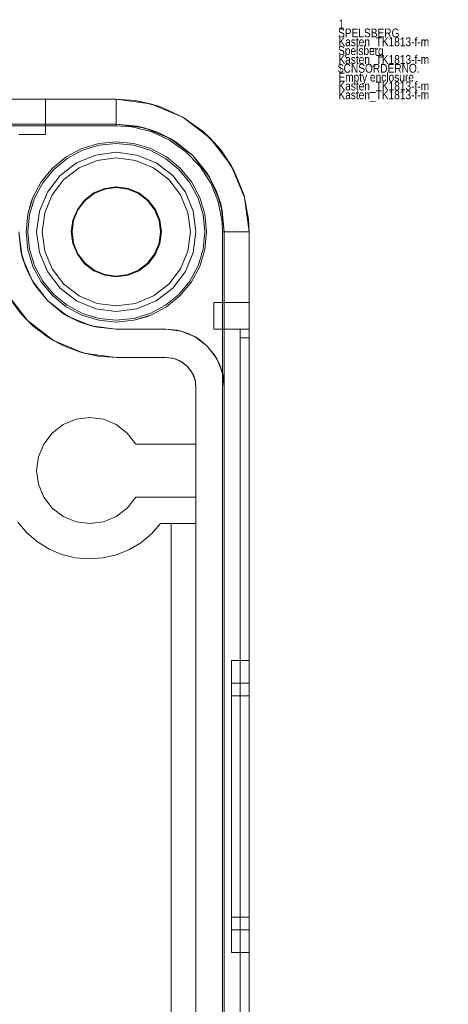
# Model space of a CAD drawing. Extents: x -620 to 300, y 62 to 1112.
# Tile 136 of 226: x 40.958 to 41.442, y 367.082 to 368.195. Entities that reach past the tile are written whole.
import ezdxf

# ---------------------------------------------------------------- set-up
doc = ezdxf.new("R2010")
doc.units = 0
doc.layers.get('0').update_dxf_attribs({"lineweight": 13})
doc.layers.add('AM_6', color=2, linetype='Continuous', lineweight=35, true_color=0xffff00)
doc.styles.get("Standard").update_dxf_attribs({"font": 'ARIALN.TTF'})

# ---------------------------------------------------------------- blocks, each defined once
blk = doc.blocks.new('Blockreferenz-A06CPVZ2L0')
at = {"color": 9, "linetype": 'ByBlock', "lineweight": -2, "ltscale": 0.13, "true_color": 0xc1c9c4}
for p, q in [((41.0674, 368.1053), (38.7674, 368.1053)), ((41.0674, 368.1053), (38.7674, 368.1053)), ((40.9652, 368.1053), (40.9574, 368.1053)), ((40.9574, 368.1053), (40.9652, 368.1053)), ((40.9724, 368.1053), (40.9652, 368.1053)), ((40.9652, 368.1053), (40.9724, 368.1053)), ((40.9786, 368.1053), (40.9724, 368.1053)), ((40.9724, 368.1053), (40.9786, 368.1053)), ((40.9834, 368.1053), (40.9786, 368.1053)), ((40.9786, 368.1053), (40.9834, 368.1053)), ((40.9864, 368.1053), (40.9834, 368.1053)), ((40.9834, 368.1053), (40.9864, 368.1053)), ((40.9874, 368.1053), (40.9864, 368.1053)), ((40.9864, 368.1053), (40.9874, 368.1053)), ((40.9874, 368.0653), (40.9874, 368.1053)), ((40.9874, 368.1053), (40.9874, 368.1053)), ((40.9874, 368.0653), (40.9874, 368.1053)), ((41.1062, 368.1002), (41.0674, 368.1053)), ((41.0888, 368.1038), (41.0674, 368.1053)), ((41.0674, 368.1053), (41.0674, 368.1053)), ((41.0674, 368.1053), (41.0674, 368.1048)), ((41.0888, 368.1038), (41.0674, 368.1053)), ((41.0674, 368.1048), (41.0674, 368.1033)), ((41.0674, 368.1033), (41.0674, 368.1008)), ((41.0674, 368.1008), (41.0674, 368.0975)), ((41.0674, 368.0975), (41.0674, 368.0934)), ((41.1062, 368.1002), (41.0888, 368.1038)), ((41.1165, 368.097), (41.0888, 368.1038)), ((41.1424, 368.0852), (41.1062, 368.1002)), ((41.1165, 368.097), (41.1062, 368.1002)), ((41.1424, 368.0852), (41.1165, 368.097)), ((41.1424, 368.0852), (41.1165, 368.097)), ((41.0674, 368.0934), (41.0674, 368.0887)), ((41.0674, 368.0887), (41.0674, 368.0835)), ((41.0674, 368.0835), (41.0674, 368.0781)), ((41.1735, 368.0614), (41.1424, 368.0852)), ((41.1657, 368.0687), (41.1424, 368.0852)), ((41.1657, 368.0687), (41.1424, 368.0852)), ((38.7674, 368.0773), (41.0674, 368.0773)), ((40.2174, 368.0753), (41.0674, 368.0753)), ((41.0674, 368.0773), (40.8914, 368.0773)), ((41.0674, 368.0781), (41.0674, 368.0753)), ((41.0674, 368.0773), (41.099, 368.0731)), ((41.0912, 368.075), (41.0674, 368.0773)), ((41.0674, 368.0773), (41.0674, 368.0773)), ((41.0674, 368.0753), (41.0845, 368.0741)), ((41.0845, 368.0741), (41.1067, 368.0687)), ((41.0912, 368.075), (41.1141, 368.068)), ((41.099, 368.0731), (41.0912, 368.075)), ((41.099, 368.0731), (41.1284, 368.061)), ((41.1141, 368.068), (41.099, 368.0731)), ((40.9574, 368.0653), (40.9652, 368.0653)), ((40.9574, 368.0653), (40.9652, 368.0653)), ((40.9652, 368.0653), (40.9724, 368.0653)), ((40.9652, 368.0653), (40.9724, 368.0653)), ((40.9724, 368.0653), (40.9786, 368.0653)), ((40.9724, 368.0653), (40.9786, 368.0653)), ((40.9786, 368.0653), (40.9834, 368.0653)), ((40.9786, 368.0653), (40.9834, 368.0653)), ((40.9834, 368.0653), (40.9864, 368.0653)), ((40.9834, 368.0653), (40.9864, 368.0653)), ((40.9864, 368.0653), (40.9874, 368.0653)), ((40.9864, 368.0653), (40.9874, 368.0653)), ((40.9874, 368.0653), (40.9874, 368.0653)), ((41.1067, 368.0687), (41.1274, 368.0592)), ((41.1284, 368.061), (41.1141, 368.068)), ((41.1141, 368.068), (41.1352, 368.0567)), ((41.1735, 368.0614), (41.1657, 368.0687)), ((41.1853, 368.048), (41.1657, 368.0687)), ((41.1973, 368.0303), (41.1735, 368.0614)), ((41.1853, 368.048), (41.1735, 368.0614)), ((41.0475, 368.0553), (41.0284, 368.0495)), ((41.0284, 368.0495), (41.0475, 368.0553)), ((41.0479, 368.0534), (41.0292, 368.0477)), ((41.0674, 368.0573), (41.0475, 368.0553)), ((41.0475, 368.0553), (41.0674, 368.0573)), ((41.0674, 368.0553), (41.0479, 368.0534)), ((41.0873, 368.0553), (41.0674, 368.0573)), ((41.0674, 368.0573), (41.0873, 368.0553)), ((41.0869, 368.0534), (41.0674, 368.0553)), ((41.1057, 368.0477), (41.0869, 368.0534)), ((41.1065, 368.0495), (41.0873, 368.0553)), ((41.0873, 368.0553), (41.1065, 368.0495)), ((41.1274, 368.0592), (41.146, 368.046)), ((41.1284, 368.061), (41.1537, 368.0416)), ((41.1352, 368.0567), (41.1284, 368.061)), ((41.1537, 368.0416), (41.1352, 368.0567)), ((41.0108, 368.0401), (40.9953, 368.0274)), ((40.9953, 368.0274), (41.0108, 368.0401)), ((41.0284, 368.0495), (41.0108, 368.0401)), ((41.0108, 368.0401), (41.0284, 368.0495)), ((41.0292, 368.0477), (41.0119, 368.0384)), ((41.0441, 368.0422), (41.0224, 368.0332)), ((41.0441, 368.0422), (41.0224, 368.0332)), ((41.0674, 368.0453), (41.0441, 368.0422)), ((41.0674, 368.0453), (41.0441, 368.0422)), ((41.0674, 368.0391), (41.0457, 368.0362)), ((41.0457, 368.0362), (41.0674, 368.0391)), ((41.0907, 368.0422), (41.0674, 368.0453)), ((41.0907, 368.0422), (41.0674, 368.0453)), ((41.0891, 368.0362), (41.0674, 368.0391)), ((41.0674, 368.0391), (41.0891, 368.0362)), ((41.1124, 368.0332), (41.0907, 368.0422)), ((41.1124, 368.0332), (41.0907, 368.0422)), ((41.123, 368.0384), (41.1057, 368.0477)), ((41.1241, 368.0401), (41.1065, 368.0495)), ((41.1065, 368.0495), (41.1241, 368.0401)), ((41.1395, 368.0274), (41.1241, 368.0401)), ((41.1241, 368.0401), (41.1395, 368.0274)), ((41.146, 368.046), (41.1617, 368.0295)), ((41.1537, 368.0416), (41.1731, 368.0163)), ((41.1689, 368.0231), (41.1537, 368.0416)), ((41.1973, 368.0303), (41.1853, 368.048)), ((41.2007, 368.024), (41.1853, 368.048)), ((41.0119, 368.0384), (40.9967, 368.026)), ((41.0224, 368.0332), (41.0038, 368.0189)), ((41.0224, 368.0332), (41.0038, 368.0189)), ((41.0255, 368.0278), (41.0082, 368.0145)), ((41.0082, 368.0145), (41.0255, 368.0278)), ((41.0457, 368.0362), (41.0255, 368.0278)), ((41.0255, 368.0278), (41.0457, 368.0362)), ((41.1093, 368.0278), (41.0891, 368.0362)), ((41.0891, 368.0362), (41.1093, 368.0278)), ((41.1266, 368.0145), (41.1093, 368.0278)), ((41.1093, 368.0278), (41.1266, 368.0145)), ((41.1311, 368.0189), (41.1124, 368.0332)), ((41.1311, 368.0189), (41.1124, 368.0332)), ((41.1381, 368.026), (41.123, 368.0384)), ((41.1617, 368.0295), (41.1741, 368.0103)), ((41.2123, 367.9941), (41.1973, 368.0303)), ((41.2007, 368.024), (41.1973, 368.0303)), ((40.9953, 368.0274), (40.9826, 368.012)), ((40.9826, 368.012), (40.9953, 368.0274)), ((40.9967, 368.026), (40.9843, 368.0109)), ((41.0038, 368.0189), (40.9895, 368.0003)), ((41.0038, 368.0189), (40.9895, 368.0003)), ((41.1454, 368.0003), (41.1311, 368.0189)), ((41.1454, 368.0003), (41.1311, 368.0189)), ((41.1506, 368.0109), (41.1381, 368.026)), ((41.1522, 368.012), (41.1395, 368.0274)), ((41.1395, 368.0274), (41.1522, 368.012)), ((41.1689, 368.0231), (41.1801, 368.002)), ((41.1731, 368.0163), (41.1689, 368.0231)), ((41.2113, 367.9976), (41.2007, 368.024)), ((40.9826, 368.012), (40.9732, 367.9943)), ((40.9732, 367.9943), (40.9826, 368.012)), ((40.9843, 368.0109), (40.975, 367.9936)), ((41.0082, 368.0145), (40.9949, 367.9972)), ((40.9949, 367.9972), (41.0082, 368.0145)), ((41.0674, 368.0062), (41.0543, 368.0044)), ((41.0545, 368.0036), (41.0674, 368.0053)), ((41.0806, 368.0044), (41.0674, 368.0062)), ((41.0674, 368.0053), (41.0804, 368.0036)), ((41.14, 367.9972), (41.1266, 368.0145)), ((41.1266, 368.0145), (41.14, 367.9972)), ((41.1598, 367.9936), (41.1506, 368.0109)), ((41.1617, 367.9943), (41.1522, 368.012)), ((41.1522, 368.012), (41.1617, 367.9943)), ((41.1731, 368.0163), (41.1853, 367.9869)), ((41.1801, 368.002), (41.1731, 368.0163)), ((41.1741, 368.0103), (41.1826, 367.9891)), ((40.9732, 367.9943), (40.9674, 367.9752)), ((40.9732, 367.9943), (40.9713, 367.9894)), ((40.9713, 367.9894), (40.9732, 367.9943)), ((40.9895, 368.0003), (40.9805, 367.9786)), ((40.9895, 368.0003), (40.9805, 367.9786)), ((40.9949, 367.9972), (40.9865, 367.977)), ((40.9865, 367.977), (40.9949, 367.9972)), ((41.042, 367.9994), (41.0314, 367.9913)), ((41.0321, 367.9907), (41.0424, 367.9986)), ((41.0543, 368.0044), (41.042, 367.9994)), ((41.0424, 367.9986), (41.0545, 368.0036)), ((41.0804, 368.0036), (41.0924, 367.9986)), ((41.0929, 367.9994), (41.0806, 368.0044)), ((41.0924, 367.9986), (41.1028, 367.9907)), ((41.1034, 367.9913), (41.0929, 367.9994)), ((41.1483, 367.977), (41.14, 367.9972)), ((41.14, 367.9972), (41.1483, 367.977)), ((41.1544, 367.9786), (41.1454, 368.0003)), ((41.1544, 367.9786), (41.1454, 368.0003)), ((41.1675, 367.9752), (41.1617, 367.9943)), ((41.1617, 367.9943), (41.1675, 367.9752)), ((41.1801, 368.002), (41.1871, 367.9791)), ((41.1853, 367.9869), (41.1801, 368.002)), ((41.2123, 367.9941), (41.2113, 367.9976)), ((41.2167, 367.9696), (41.2113, 367.9976)), ((40.9713, 367.9894), (40.9674, 367.9752)), ((40.9674, 367.9752), (40.9713, 367.9894)), ((40.975, 367.9936), (40.9693, 367.9748)), ((41.0314, 367.9913), (41.0234, 367.9807)), ((41.0241, 367.9803), (41.0321, 367.9907)), ((41.1028, 367.9907), (41.1107, 367.9803)), ((41.1115, 367.9807), (41.1034, 367.9913)), ((41.1655, 367.9748), (41.1598, 367.9936)), ((41.1826, 367.9891), (41.1869, 367.9667)), ((41.1853, 367.9869), (41.1894, 367.9553)), ((41.1871, 367.9791), (41.1853, 367.9869)), ((41.2174, 367.9553), (41.2123, 367.9941)), ((41.2167, 367.9696), (41.2123, 367.9941)), ((40.9674, 367.9752), (40.9654, 367.9553)), ((40.9654, 367.9553), (40.9674, 367.9752)), ((40.9693, 367.9748), (40.9674, 367.9553)), ((40.9805, 367.9786), (40.9774, 367.9553)), ((40.9805, 367.9786), (40.9774, 367.9553)), ((40.9865, 367.977), (40.9837, 367.9553)), ((40.9837, 367.9553), (40.9865, 367.977)), ((41.0234, 367.9807), (41.0183, 367.9685)), ((41.0191, 367.9682), (41.0241, 367.9803)), ((41.1107, 367.9803), (41.1157, 367.9682)), ((41.1166, 367.9685), (41.1115, 367.9807)), ((41.1512, 367.9553), (41.1483, 367.977)), ((41.1483, 367.977), (41.1512, 367.9553)), ((41.1574, 367.9553), (41.1544, 367.9786)), ((41.1574, 367.9553), (41.1544, 367.9786)), ((41.1674, 367.9553), (41.1655, 367.9748)), ((41.1694, 367.9553), (41.1675, 367.9752)), ((41.1675, 367.9752), (41.1694, 367.9553)), ((41.1894, 367.9553), (41.1871, 367.9791)), ((41.0183, 367.9685), (41.0165, 367.9553)), ((41.0174, 367.9553), (41.0191, 367.9682)), ((41.1157, 367.9682), (41.1174, 367.9553)), ((41.1183, 367.9553), (41.1166, 367.9685)), ((41.1869, 367.9667), (41.1874, 367.9553)), ((41.2174, 367.9553), (41.2167, 367.9696)), ((41.2174, 367.9553), (41.2167, 367.9696)), ((40.9612, 367.9268), (40.9574, 367.9553)), ((40.9574, 367.9553), (40.9595, 367.9338)), ((40.9654, 367.9553), (40.9674, 367.9354)), ((40.9674, 367.9354), (40.9654, 367.9553)), ((40.9674, 367.9553), (40.9693, 367.9358)), ((40.9774, 367.9553), (40.9805, 367.932)), ((40.9774, 367.9553), (40.9805, 367.932)), ((40.9837, 367.9553), (40.9865, 367.9336)), ((40.9865, 367.9336), (40.9837, 367.9553)), ((41.0165, 367.9553), (41.0183, 367.9421)), ((41.0191, 367.9424), (41.0174, 367.9553)), ((41.1174, 367.9553), (41.1157, 367.9424)), ((41.1166, 367.9421), (41.1183, 367.9553)), ((41.1483, 367.9336), (41.1512, 367.9553)), ((41.1512, 367.9553), (41.1483, 367.9336)), ((41.1544, 367.932), (41.1574, 367.9553)), ((41.1544, 367.932), (41.1574, 367.9553)), ((41.1655, 367.9358), (41.1674, 367.9553)), ((41.1675, 367.9354), (41.1694, 367.9553)), ((41.1694, 367.9553), (41.1675, 367.9354)), ((41.1874, 367.9553), (41.1874, 366.6053)), ((41.1874, 367.9553), (41.1902, 367.9553)), ((41.1894, 367.9553), (41.1894, 364.6553)), ((41.1894, 367.7793), (41.1894, 367.9553)), ((41.1894, 367.9553), (41.1894, 367.9553)), ((41.1902, 367.9553), (41.1956, 367.9553)), ((41.1956, 367.9553), (41.2008, 367.9553)), ((41.2008, 367.9553), (41.2055, 367.9553)), ((41.2055, 367.9553), (41.2096, 367.9553)), ((41.2096, 367.9553), (41.2129, 367.9553)), ((41.2129, 367.9553), (41.2154, 367.9553)), ((41.2154, 367.9553), (41.2169, 367.9553)), ((41.2169, 367.9553), (41.2174, 367.9553)), ((41.2174, 364.6553), (41.2174, 367.9553)), ((41.2174, 364.6553), (41.2174, 367.9553)), ((41.2174, 367.9553), (41.2174, 367.9553)), ((41.0183, 367.9421), (41.0234, 367.9299)), ((41.0241, 367.9303), (41.0191, 367.9424)), ((41.1157, 367.9424), (41.1107, 367.9303)), ((41.1115, 367.9299), (41.1166, 367.9421)), ((40.9608, 367.9297), (40.9595, 367.9338)), ((40.9595, 367.9338), (40.9612, 367.9268)), ((40.963, 367.9224), (40.9608, 367.9297)), ((40.9674, 367.9354), (40.9732, 367.9163)), ((40.9732, 367.9163), (40.9674, 367.9354)), ((40.9693, 367.9358), (40.975, 367.917)), ((40.9805, 367.932), (40.9895, 367.9103)), ((40.9805, 367.932), (40.9895, 367.9103)), ((40.9865, 367.9336), (40.9949, 367.9134)), ((40.9949, 367.9134), (40.9865, 367.9336)), ((41.0234, 367.9299), (41.0314, 367.9193)), ((41.0321, 367.9199), (41.0241, 367.9303)), ((41.1107, 367.9303), (41.1028, 367.9199)), ((41.1034, 367.9193), (41.1115, 367.9299)), ((41.14, 367.9134), (41.1483, 367.9336)), ((41.1483, 367.9336), (41.14, 367.9134)), ((41.1454, 367.9103), (41.1544, 367.932)), ((41.1454, 367.9103), (41.1544, 367.932)), ((41.1598, 367.917), (41.1655, 367.9358)), ((41.1617, 367.9163), (41.1675, 367.9354)), ((41.1675, 367.9354), (41.1617, 367.9163)), ((40.9722, 367.9003), (40.9612, 367.9268)), ((40.9612, 367.9268), (40.9658, 367.9132)), ((40.9658, 367.9132), (40.963, 367.9224)), ((40.9732, 367.9163), (40.9826, 367.8986)), ((40.9826, 367.8986), (40.9732, 367.9163)), ((40.975, 367.917), (40.9843, 367.8997)), ((41.0314, 367.9193), (41.042, 367.9112)), ((41.0424, 367.912), (41.0321, 367.9199)), ((41.1028, 367.9199), (41.0924, 367.912)), ((41.0929, 367.9112), (41.1034, 367.9193)), ((41.1506, 367.8997), (41.1598, 367.917)), ((41.1522, 367.8986), (41.1617, 367.9163)), ((41.1617, 367.9163), (41.1522, 367.8986)), ((40.9703, 367.9047), (40.9658, 367.9132)), ((40.9658, 367.9132), (40.9722, 367.9003)), ((40.9895, 367.9103), (41.0038, 367.8917)), ((40.9895, 367.9103), (41.0038, 367.8917)), ((40.9949, 367.9134), (41.0082, 367.8961)), ((41.0082, 367.8961), (40.9949, 367.9134)), ((41.042, 367.9112), (41.0543, 367.9062)), ((41.0545, 367.907), (41.0424, 367.912)), ((41.0543, 367.9062), (41.0674, 367.9044)), ((41.0674, 367.9053), (41.0545, 367.907)), ((41.0804, 367.907), (41.0674, 367.9053)), ((41.0674, 367.9044), (41.0806, 367.9062)), ((41.0924, 367.912), (41.0804, 367.907)), ((41.0806, 367.9062), (41.0929, 367.9112)), ((41.1266, 367.8961), (41.14, 367.9134)), ((41.14, 367.9134), (41.1266, 367.8961)), ((41.1311, 367.8917), (41.1454, 367.9103)), ((41.1311, 367.8917), (41.1454, 367.9103)), ((40.9739, 367.898), (40.9703, 367.9047)), ((40.9896, 367.8775), (40.9722, 367.9003)), ((40.9722, 367.9003), (40.976, 367.8942)), ((40.976, 367.8942), (40.9739, 367.898)), ((40.976, 367.8942), (40.9896, 367.8775)), ((40.9826, 367.8986), (40.9953, 367.8832)), ((40.9953, 367.8832), (40.9826, 367.8986)), ((40.9843, 367.8997), (40.9967, 367.8846)), ((41.0082, 367.8961), (41.0255, 367.8828)), ((41.0255, 367.8828), (41.0082, 367.8961)), ((41.1093, 367.8828), (41.1266, 367.8961)), ((41.1266, 367.8961), (41.1093, 367.8828)), ((41.1381, 367.8846), (41.1506, 367.8997)), ((41.1395, 367.8832), (41.1522, 367.8986)), ((41.1522, 367.8986), (41.1395, 367.8832)), ((40.967, 367.8549), (40.9444, 367.8843)), ((40.9953, 367.8832), (41.0108, 367.8705)), ((41.0108, 367.8705), (40.9953, 367.8832)), ((40.9967, 367.8846), (41.0119, 367.8722)), ((41.0038, 367.8917), (41.0224, 367.8774)), ((41.0038, 367.8917), (41.0224, 367.8774)), ((41.1124, 367.8774), (41.1311, 367.8917)), ((41.1124, 367.8774), (41.1311, 367.8917)), ((41.123, 367.8722), (41.1381, 367.8846)), ((41.1241, 367.8705), (41.1395, 367.8832)), ((41.1395, 367.8832), (41.1241, 367.8705)), ((40.947, 367.88), (40.9591, 367.8635)), ((41.0124, 367.86), (40.9896, 367.8775)), ((40.9896, 367.8775), (41.0063, 367.8638)), ((41.0119, 367.8722), (41.0292, 367.8629)), ((41.0224, 367.8774), (41.0441, 367.8684)), ((41.0224, 367.8774), (41.0441, 367.8684)), ((41.0255, 367.8828), (41.0457, 367.8744)), ((41.0457, 367.8744), (41.0255, 367.8828)), ((41.0457, 367.8744), (41.0674, 367.8715)), ((41.0674, 367.8715), (41.0457, 367.8744)), ((41.0674, 367.8715), (41.0891, 367.8744)), ((41.0891, 367.8744), (41.0674, 367.8715)), ((41.0891, 367.8744), (41.1093, 367.8828)), ((41.1093, 367.8828), (41.0891, 367.8744)), ((41.0907, 367.8684), (41.1124, 367.8774)), ((41.0907, 367.8684), (41.1124, 367.8774)), ((41.1057, 367.8629), (41.123, 367.8722)), ((41.1774, 367.8753), (41.1774, 367.8743)), ((41.2174, 367.8753), (41.1774, 367.8753)), ((41.1774, 367.8753), (41.1774, 367.8743)), ((41.1774, 367.8753), (41.1774, 367.8753)), ((41.2174, 367.8753), (41.1774, 367.8753)), ((41.1774, 367.8743), (41.1774, 367.8713)), ((41.1774, 367.8743), (41.1774, 367.8713)), ((41.2174, 367.8743), (41.2174, 367.8753)), ((41.2174, 367.8753), (41.2174, 367.8753)), ((41.2174, 367.8753), (41.2174, 367.8743)), ((41.2174, 367.8713), (41.2174, 367.8743)), ((41.2174, 367.8743), (41.2174, 367.8713)), ((40.9591, 367.8635), (40.967, 367.8549)), ((40.9735, 367.8488), (40.9591, 367.8635)), ((41.0063, 367.8638), (41.0124, 367.86)), ((41.0101, 367.8618), (41.0063, 367.8638)), ((41.0169, 367.8582), (41.0101, 367.8618)), ((41.0108, 367.8705), (41.0284, 367.8611)), ((41.0284, 367.8611), (41.0108, 367.8705)), ((41.0284, 367.8611), (41.0475, 367.8553)), ((41.0475, 367.8553), (41.0284, 367.8611)), ((41.0292, 367.8629), (41.0479, 367.8572)), ((41.0441, 367.8684), (41.0674, 367.8653)), ((41.0441, 367.8684), (41.0674, 367.8653)), ((41.0674, 367.8653), (41.0907, 367.8684)), ((41.0674, 367.8653), (41.0907, 367.8684)), ((41.0869, 367.8572), (41.1057, 367.8629)), ((41.0873, 367.8553), (41.1065, 367.8611)), ((41.1015, 367.8592), (41.1065, 367.8611)), ((41.1065, 367.8611), (41.1015, 367.8592)), ((41.1065, 367.8611), (41.1241, 367.8705)), ((41.1241, 367.8705), (41.1065, 367.8611)), ((41.1774, 367.8713), (41.1774, 367.8665)), ((41.1774, 367.8713), (41.1774, 367.8665)), ((41.1774, 367.8665), (41.1774, 367.8603)), ((41.1774, 367.8665), (41.1774, 367.8603)), ((41.2174, 367.8665), (41.2174, 367.8713)), ((41.2174, 367.8713), (41.2174, 367.8665)), ((41.2174, 367.8603), (41.2174, 367.8665)), ((41.2174, 367.8665), (41.2174, 367.8603)), ((40.9964, 367.8323), (40.967, 367.8549)), ((40.967, 367.8549), (40.9735, 367.8488)), ((41.039, 367.849), (41.0124, 367.86)), ((41.0124, 367.86), (41.0253, 367.8537)), ((41.0253, 367.8537), (41.0169, 367.8582)), ((41.0345, 367.8509), (41.0253, 367.8537)), ((41.0253, 367.8537), (41.039, 367.849)), ((41.0418, 367.8487), (41.0345, 367.8509)), ((41.0475, 367.8553), (41.0674, 367.8533)), ((41.0674, 367.8533), (41.0475, 367.8553)), ((41.0479, 367.8572), (41.0674, 367.8553)), ((41.0674, 367.8553), (41.0869, 367.8572)), ((41.0674, 367.8533), (41.0873, 367.8553)), ((41.0873, 367.8553), (41.0674, 367.8533)), ((41.0873, 367.8553), (41.1015, 367.8592)), ((41.1015, 367.8592), (41.0873, 367.8553)), ((41.1774, 367.8603), (41.1774, 367.8531)), ((41.1774, 367.8603), (41.1774, 367.8531)), ((41.1774, 367.8531), (41.1774, 367.8453)), ((41.1774, 367.8531), (41.1774, 367.8453)), ((41.2174, 367.8531), (41.2174, 367.8603)), ((41.2174, 367.8603), (41.2174, 367.8531)), ((41.2174, 367.8453), (41.2174, 367.8531)), ((41.2174, 367.8531), (41.2174, 367.8453)), ((40.9735, 367.8488), (40.9898, 367.8364)), ((41.0674, 367.8453), (41.039, 367.849)), ((41.039, 367.849), (41.046, 367.8474)), ((41.046, 367.8474), (41.0418, 367.8487)), ((41.046, 367.8474), (41.0674, 367.8453)), ((41.1234, 367.8453), (41.0674, 367.8453)), ((41.0674, 367.8453), (41.0873, 367.8453)), ((41.0674, 367.8453), (41.0674, 367.8453)), ((41.0873, 367.8453), (41.1065, 367.8453)), ((41.1065, 367.8453), (41.1234, 367.8453)), ((41.1405, 367.8431), (41.1234, 367.8453)), ((41.1363, 367.844), (41.1234, 367.8453)), ((41.1234, 367.8453), (41.1363, 367.844)), ((41.1234, 367.8453), (41.1234, 367.8453)), ((41.1405, 367.8431), (41.1363, 367.844)), ((41.1363, 367.844), (41.1487, 367.8403)), ((41.1564, 367.8365), (41.1405, 367.8431)), ((41.1487, 367.8403), (41.1405, 367.8431)), ((41.1564, 367.8365), (41.1487, 367.8403)), ((41.1487, 367.8403), (41.1601, 367.8342)), ((41.1774, 367.8453), (41.2074, 367.8453)), ((41.1774, 367.8453), (41.1774, 367.8453)), ((41.1774, 367.8453), (41.2074, 367.8453)), ((41.2074, 367.8453), (41.2074, 367.8451)), ((41.2124, 367.8453), (41.2074, 367.8453)), ((41.2074, 367.8453), (41.2174, 367.8453)), ((41.2074, 367.8453), (41.2074, 366.3053)), ((41.2074, 367.8453), (41.2074, 367.8453)), ((41.2074, 367.8453), (41.2074, 366.3053)), ((41.2124, 367.8453), (41.2074, 367.8453)), ((41.2074, 367.8453), (41.2074, 367.8453)), ((41.2074, 367.8453), (41.2074, 367.8453)), ((41.2074, 367.8453), (41.2074, 367.8453)), ((41.2074, 367.8453), (41.2074, 367.8453)), ((41.2074, 367.8453), (41.2074, 367.8453)), ((41.2074, 367.8451), (41.2074, 367.8453)), ((41.2074, 367.8453), (41.2174, 367.8453)), ((41.2074, 367.8451), (41.2074, 367.8445)), ((41.2074, 367.8445), (41.2074, 367.8451)), ((41.2074, 367.8445), (41.2074, 367.8436)), ((41.2074, 367.8436), (41.2074, 367.8445)), ((41.2074, 367.8436), (41.2074, 367.8424)), ((41.2074, 367.8424), (41.2074, 367.8436)), ((41.2074, 367.8424), (41.2074, 367.8409)), ((41.2074, 367.8409), (41.2074, 367.8424)), ((41.2074, 367.8409), (41.2074, 367.8391)), ((41.2074, 367.8391), (41.2074, 367.8409)), ((41.2074, 367.8391), (41.2074, 367.8373)), ((41.2074, 367.8373), (41.2074, 367.8391)), ((41.2174, 367.8453), (41.2124, 367.8453)), ((41.2174, 367.8453), (41.2124, 367.8453)), ((41.2174, 367.845), (41.2174, 367.8453)), ((41.2174, 366.3053), (41.2174, 367.8453)), ((41.2174, 367.8453), (41.2174, 367.8453)), ((41.2174, 367.8453), (41.2174, 367.845)), ((41.2174, 367.8453), (41.2174, 366.3053)), ((41.2174, 367.844), (41.2174, 367.845)), ((41.2174, 367.845), (41.2174, 367.844)), ((41.2174, 367.8424), (41.2174, 367.844)), ((41.2174, 367.844), (41.2174, 367.8424)), ((41.2174, 367.8403), (41.2174, 367.8424)), ((41.2174, 367.8424), (41.2174, 367.8403)), ((41.2174, 367.8379), (41.2174, 367.8403)), ((41.2174, 367.8403), (41.2174, 367.8379)), ((40.9898, 367.8364), (40.9964, 367.8323)), ((41.0077, 367.8265), (40.9898, 367.8364)), ((41.0307, 367.8181), (40.9964, 367.8323)), ((40.9964, 367.8323), (41.0077, 367.8265)), ((41.1701, 367.826), (41.1564, 367.8365)), ((41.1601, 367.8342), (41.1564, 367.8365)), ((41.1701, 367.826), (41.1601, 367.8342)), ((41.1601, 367.8342), (41.1701, 367.826)), ((41.2074, 367.8373), (41.2074, 367.8353)), ((41.2074, 367.8353), (41.2074, 367.8373)), ((41.2074, 367.8353), (41.2124, 367.8353)), ((41.2074, 367.8353), (41.2074, 364.7753)), ((41.2124, 367.8353), (41.2074, 367.8353)), ((41.2074, 364.7753), (41.2074, 367.8353)), ((41.2124, 367.8353), (41.2174, 367.8353)), ((41.2174, 367.8353), (41.2124, 367.8353)), ((41.2174, 367.8353), (41.2174, 367.8379)), ((41.2174, 367.8379), (41.2174, 367.8353)), ((41.2174, 364.7753), (41.2174, 367.8353)), ((41.2174, 367.8353), (41.2174, 364.7753)), ((41.0077, 367.8265), (41.0269, 367.8192)), ((41.0269, 367.8192), (41.0307, 367.8181)), ((41.047, 367.8148), (41.0269, 367.8192)), ((41.0674, 367.8133), (41.0307, 367.8181)), ((41.0307, 367.8181), (41.047, 367.8148)), ((41.1806, 367.8123), (41.1701, 367.826)), ((41.1783, 367.816), (41.1701, 367.826)), ((41.1701, 367.826), (41.1783, 367.816)), ((41.1806, 367.8123), (41.1783, 367.816)), ((41.1783, 367.816), (41.1844, 367.8046)), ((41.047, 367.8148), (41.0674, 367.8133)), ((41.0674, 367.8133), (41.047, 367.8148)), ((41.0674, 367.8133), (41.1234, 367.8133)), ((41.1234, 367.8133), (41.0674, 367.8133)), ((41.0674, 367.8133), (41.0674, 367.8133)), ((41.1234, 367.8133), (41.1322, 367.8121)), ((41.1301, 367.8126), (41.1234, 367.8133)), ((41.1234, 367.8133), (41.1234, 367.8133)), ((41.1322, 367.8121), (41.1301, 367.8126)), ((41.1301, 367.8126), (41.1313, 367.8123)), ((41.1313, 367.8123), (41.1336, 367.8116)), ((41.1364, 367.8107), (41.1322, 367.8121)), ((41.1322, 367.8121), (41.1404, 367.8087)), ((41.1336, 367.8116), (41.1364, 367.8107)), ((41.1404, 367.8087), (41.1364, 367.8107)), ((41.1364, 367.8107), (41.1391, 367.8093)), ((41.1391, 367.8093), (41.1411, 367.8082)), ((41.1423, 367.8076), (41.1404, 367.8087)), ((41.1404, 367.8087), (41.1475, 367.8033)), ((41.1411, 367.8082), (41.1423, 367.8076)), ((41.1475, 367.8033), (41.1423, 367.8076)), ((41.1872, 367.7964), (41.1806, 367.8123)), ((41.1844, 367.8046), (41.1806, 367.8123)), ((41.1475, 367.8033), (41.1529, 367.7963)), ((41.1517, 367.7982), (41.1475, 367.8033)), ((41.1517, 367.7982), (41.1523, 367.797)), ((41.1529, 367.7963), (41.1517, 367.7982)), ((41.1523, 367.797), (41.1534, 367.7949)), ((41.1548, 367.7923), (41.1529, 367.7963)), ((41.1529, 367.7963), (41.1563, 367.7881)), ((41.1534, 367.7949), (41.1548, 367.7923)), ((41.1872, 367.7964), (41.1844, 367.8046)), ((41.1844, 367.8046), (41.1882, 367.7922)), ((41.1894, 367.7793), (41.1872, 367.7964)), ((41.1882, 367.7922), (41.1872, 367.7964)), ((41.1563, 367.7881), (41.1548, 367.7923)), ((41.1548, 367.7923), (41.1557, 367.7895)), ((41.1557, 367.7895), (41.1564, 367.7872)), ((41.1568, 367.7859), (41.1563, 367.7881)), ((41.1563, 367.7881), (41.1574, 367.7793)), ((41.1564, 367.7872), (41.1568, 367.7859)), ((41.1574, 367.7793), (41.1568, 367.7859)), ((41.1894, 367.7793), (41.1882, 367.7922)), ((41.1882, 367.7922), (41.1894, 367.7793)), ((41.1574, 367.7793), (41.1574, 364.8313)), ((41.1574, 367.7153), (41.1574, 367.7793)), ((41.1574, 367.7793), (41.1574, 367.7793)), ((41.1894, 364.8313), (41.1894, 367.7793)), ((41.1894, 367.7793), (41.1894, 367.7793)), ((41.0219, 367.7433), (41.0074, 367.7373)), ((41.0074, 367.7373), (41.0219, 367.7433)), ((41.0374, 367.7453), (41.0219, 367.7433)), ((41.0219, 367.7433), (41.0374, 367.7453)), ((41.053, 367.7433), (41.0374, 367.7453)), ((41.0374, 367.7453), (41.053, 367.7433)), ((41.0674, 367.7373), (41.053, 367.7433)), ((41.053, 367.7433), (41.0674, 367.7373)), ((40.995, 367.7277), (40.9855, 367.7153)), ((40.9855, 367.7153), (40.995, 367.7277)), ((41.0074, 367.7373), (40.995, 367.7277)), ((40.995, 367.7277), (41.0074, 367.7373)), ((41.0798, 367.7277), (41.0674, 367.7373)), ((41.0674, 367.7373), (41.0798, 367.7277)), ((41.0894, 367.7153), (41.0798, 367.7277)), ((41.0798, 367.7277), (41.0894, 367.7153)), ((40.9855, 367.7153), (40.9795, 367.7008)), ((40.9795, 367.7008), (40.9855, 367.7153)), ((41.1574, 367.7153), (41.0894, 367.7153)), ((41.0894, 367.7153), (41.1574, 367.7153)), ((41.0894, 367.7153), (41.0894, 367.7153)), ((41.1574, 367.6553), (41.1574, 367.7153)), ((41.1574, 367.7153), (41.1574, 367.7153)), ((40.9795, 367.7008), (40.9774, 367.6853)), ((40.9774, 367.6853), (40.9795, 367.7008)), ((40.9774, 367.6853), (40.9795, 367.6698)), ((40.9795, 367.6698), (40.9774, 367.6853)), ((40.9795, 367.6698), (40.9855, 367.6553)), ((40.9855, 367.6553), (40.9795, 367.6698)), ((40.9855, 367.6553), (40.995, 367.6429)), ((40.995, 367.6429), (40.9855, 367.6553)), ((41.0798, 367.6429), (41.0894, 367.6553)), ((41.0894, 367.6553), (41.0798, 367.6429)), ((41.0894, 367.6553), (41.1574, 367.6553)), ((41.1574, 367.6553), (41.0894, 367.6553)), ((41.0894, 367.6553), (41.0894, 367.6553)), ((41.1574, 367.6253), (41.1574, 367.6553)), ((41.1574, 367.6553), (41.1574, 367.6553)), ((40.995, 367.6429), (41.0074, 367.6333)), ((41.0074, 367.6333), (40.995, 367.6429)), ((41.0674, 367.6333), (41.0798, 367.6429)), ((41.0798, 367.6429), (41.0674, 367.6333)), ((40.9664, 367.6149), (40.9563, 367.6268)), ((40.9563, 367.6268), (40.9664, 367.6149)), ((41.0074, 367.6333), (41.0219, 367.6273)), ((41.0219, 367.6273), (41.0074, 367.6333)), ((41.0219, 367.6273), (41.0374, 367.6253)), ((41.0374, 367.6253), (41.0219, 367.6273)), ((41.0374, 367.6253), (41.053, 367.6273)), ((41.053, 367.6273), (41.0374, 367.6253)), ((41.053, 367.6273), (41.0674, 367.6333)), ((41.0674, 367.6333), (41.053, 367.6273)), ((41.1174, 367.6253), (41.1071, 367.6136)), ((41.1071, 367.6136), (41.1174, 367.6253)), ((41.1294, 367.6253), (41.1174, 367.6253)), ((41.1174, 367.6253), (41.1574, 367.6253)), ((41.1174, 367.6253), (41.1174, 367.6253)), ((41.1294, 367.6136), (41.1294, 367.6253)), ((41.1294, 367.6253), (41.1294, 366.5703)), ((41.1574, 367.6253), (41.1294, 367.6253)), ((41.1294, 367.6253), (41.1294, 367.6253)), ((41.1574, 366.5703), (41.1574, 367.6253)), ((41.1574, 367.6253), (41.1574, 367.6253)), ((40.9782, 367.6047), (40.9664, 367.6149)), ((40.9664, 367.6149), (40.9782, 367.6047)), ((40.9914, 367.5965), (40.9782, 367.6047)), ((40.9782, 367.6047), (40.9914, 367.5965)), ((41.1071, 367.6136), (41.0951, 367.6036)), ((41.0951, 367.6036), (41.1071, 367.6136)), ((41.1294, 367.6036), (41.1294, 367.6136)), ((41.0058, 367.5904), (40.9914, 367.5965)), ((40.9914, 367.5965), (41.0058, 367.5904)), ((41.0817, 367.5956), (41.0672, 367.5898)), ((41.0672, 367.5898), (41.0817, 367.5956)), ((41.0951, 367.6036), (41.0817, 367.5956)), ((41.0817, 367.5956), (41.0951, 367.6036)), ((41.1294, 366.5703), (41.1294, 367.6036)), ((41.0209, 367.5867), (41.0058, 367.5904)), ((41.0058, 367.5904), (41.0209, 367.5867)), ((41.0365, 367.5853), (41.0209, 367.5867)), ((41.0209, 367.5867), (41.0365, 367.5853)), ((41.052, 367.5864), (41.0365, 367.5853)), ((41.0365, 367.5853), (41.052, 367.5864)), ((41.0672, 367.5898), (41.052, 367.5864)), ((41.052, 367.5864), (41.0672, 367.5898)), ((41.2174, 367.4703), (41.1974, 367.4703)), ((41.1974, 367.4703), (41.1974, 367.4647)), ((41.1974, 367.4703), (41.1974, 367.4647)), ((41.1974, 367.4647), (41.1974, 367.4482)), ((41.1974, 367.4647), (41.1974, 367.4482)), ((41.2174, 367.4647), (41.2174, 367.4703)), ((41.2174, 367.4703), (41.2174, 367.4647)), ((41.2174, 367.4482), (41.2174, 367.4647)), ((41.2174, 367.4647), (41.2174, 367.4482)), ((41.1974, 367.4482), (41.1974, 367.422)), ((41.1974, 367.4482), (41.1974, 367.422)), ((41.2174, 367.4449), (41.1974, 367.4449)), ((41.1974, 367.4449), (41.1974, 367.4401)), ((41.1974, 367.4449), (41.1974, 367.4401)), ((41.1974, 367.4401), (41.1974, 367.4262)), ((41.1974, 367.4401), (41.1974, 367.4262)), ((41.2174, 367.422), (41.2174, 367.4482)), ((41.2174, 367.4482), (41.2174, 367.422)), ((41.2174, 367.4422), (41.2174, 367.4449)), ((41.2174, 367.4449), (41.2174, 367.4422)), ((41.2174, 367.4343), (41.2174, 367.4422)), ((41.2174, 367.4422), (41.2174, 367.4343)), ((41.2174, 367.4303), (41.1974, 367.4303)), ((41.1974, 367.4303), (41.1974, 367.426)), ((41.1974, 367.4303), (41.1974, 367.426)), ((41.1974, 367.4262), (41.1974, 367.404)), ((41.1974, 367.4262), (41.1974, 367.404)), ((41.2174, 367.4214), (41.2174, 367.4343)), ((41.2174, 367.4343), (41.2174, 367.4214)), ((41.2174, 367.4279), (41.2174, 367.4303)), ((41.2174, 367.4303), (41.2174, 367.4279)), ((41.2174, 367.4208), (41.2174, 367.4279)), ((41.2174, 367.4279), (41.2174, 367.4208)), ((41.1974, 367.426), (41.1974, 367.4136)), ((41.1974, 367.426), (41.1974, 367.4136)), ((41.1974, 367.422), (41.1974, 367.3878)), ((41.1974, 367.422), (41.1974, 367.3878)), ((41.2174, 367.3878), (41.2174, 367.422)), ((41.2174, 367.422), (41.2174, 367.3878)), ((41.2174, 367.404), (41.2174, 367.4214)), ((41.2174, 367.4214), (41.2174, 367.404)), ((41.2174, 367.4092), (41.2174, 367.4208)), ((41.2174, 367.4208), (41.2174, 367.4092)), ((41.1974, 367.4136), (41.1974, 367.3937)), ((41.1974, 367.4136), (41.1974, 367.3937)), ((41.1974, 367.404), (41.1974, 367.3751)), ((41.1974, 367.404), (41.1974, 367.3751)), ((41.2174, 367.3937), (41.2174, 367.4092)), ((41.2174, 367.4092), (41.2174, 367.3937)), ((41.2174, 367.3829), (41.2174, 367.404)), ((41.2174, 367.404), (41.2174, 367.3829)), ((41.1974, 367.3937), (41.1974, 367.3678)), ((41.1974, 367.3937), (41.1974, 367.3678)), ((41.2174, 367.3747), (41.2174, 367.3937)), ((41.2174, 367.3937), (41.2174, 367.3747)), ((41.1974, 367.3878), (41.1974, 367.348)), ((41.1974, 367.3878), (41.1974, 367.348)), ((41.2174, 367.348), (41.2174, 367.3878)), ((41.2174, 367.3878), (41.2174, 367.348)), ((41.2174, 367.3587), (41.2174, 367.3829)), ((41.2174, 367.3829), (41.2174, 367.3587)), ((41.1974, 367.3751), (41.1974, 367.3414)), ((41.1974, 367.3751), (41.1974, 367.3414)), ((41.2174, 367.3531), (41.2174, 367.3747)), ((41.2174, 367.3747), (41.2174, 367.3531)), ((41.1974, 367.3678), (41.1974, 367.3377)), ((41.1974, 367.3678), (41.1974, 367.3377)), ((41.2174, 367.3325), (41.2174, 367.3587)), ((41.2174, 367.3587), (41.2174, 367.3325)), ((41.2174, 367.3297), (41.2174, 367.3531)), ((41.2174, 367.3531), (41.2174, 367.3297)), ((41.1974, 367.348), (41.1974, 367.3053)), ((41.1974, 367.348), (41.1974, 367.3053)), ((41.1974, 367.3414), (41.1974, 367.3053)), ((41.1974, 367.3414), (41.1974, 367.3053)), ((41.1974, 367.3377), (41.1974, 367.3053)), ((41.1974, 367.3377), (41.1974, 367.3053)), ((41.2174, 367.3053), (41.2174, 367.348)), ((41.2174, 367.348), (41.2174, 367.3053)), ((41.2174, 367.3053), (41.2174, 367.3325)), ((41.2174, 367.3325), (41.2174, 367.3053)), ((41.2174, 367.3053), (41.2174, 367.3297)), ((41.2174, 367.3297), (41.2174, 367.3053)), ((41.1974, 367.3053), (41.1974, 367.2692)), ((41.1974, 367.3053), (41.1974, 367.2626)), ((41.1974, 367.3053), (41.1974, 367.2729)), ((41.1974, 367.3053), (41.1974, 367.2692)), ((41.1974, 367.3053), (41.1974, 367.2626)), ((41.1974, 367.3053), (41.1974, 367.2729)), ((41.2174, 367.2781), (41.2174, 367.3053)), ((41.2174, 367.2626), (41.2174, 367.3053)), ((41.2174, 367.2809), (41.2174, 367.3053)), ((41.2174, 367.3053), (41.2174, 367.2781)), ((41.2174, 367.3053), (41.2174, 367.2626)), ((41.2174, 367.3053), (41.2174, 367.2809)), ((41.1974, 367.2729), (41.1974, 367.2428)), ((41.1974, 367.2729), (41.1974, 367.2428)), ((41.2174, 367.2575), (41.2174, 367.2809)), ((41.2174, 367.2809), (41.2174, 367.2575)), ((41.2174, 367.2519), (41.2174, 367.2781)), ((41.2174, 367.2781), (41.2174, 367.2519)), ((41.1974, 367.2692), (41.1974, 367.2355)), ((41.1974, 367.2692), (41.1974, 367.2355)), ((41.1974, 367.2626), (41.1974, 367.2228)), ((41.1974, 367.2626), (41.1974, 367.2228)), ((41.2174, 367.2228), (41.2174, 367.2626)), ((41.2174, 367.2626), (41.2174, 367.2228)), ((41.2174, 367.2359), (41.2174, 367.2575)), ((41.2174, 367.2575), (41.2174, 367.2359)), ((41.2174, 367.2277), (41.2174, 367.2519)), ((41.2174, 367.2519), (41.2174, 367.2277)), ((41.1974, 367.2428), (41.1974, 367.2169)), ((41.1974, 367.2428), (41.1974, 367.2169)), ((41.1974, 367.2355), (41.1974, 367.2066)), ((41.1974, 367.2355), (41.1974, 367.2066)), ((41.2174, 367.2169), (41.2174, 367.2359)), ((41.2174, 367.2359), (41.2174, 367.2169)), ((41.2174, 367.2066), (41.2174, 367.2277)), ((41.2174, 367.2277), (41.2174, 367.2066)), ((41.1974, 367.2228), (41.1974, 367.1886)), ((41.1974, 367.2228), (41.1974, 367.1886)), ((41.1974, 367.2169), (41.1974, 367.197)), ((41.1974, 367.2169), (41.1974, 367.197)), ((41.2174, 367.1886), (41.2174, 367.2228)), ((41.2174, 367.2228), (41.2174, 367.1886)), ((41.2174, 367.2014), (41.2174, 367.2169)), ((41.2174, 367.2169), (41.2174, 367.2014)), ((41.1974, 367.2066), (41.1974, 367.1844)), ((41.1974, 367.2066), (41.1974, 367.1844)), ((41.2174, 367.1892), (41.2174, 367.2066)), ((41.2174, 367.2066), (41.2174, 367.1892)), ((41.1974, 367.197), (41.1974, 367.1846)), ((41.1974, 367.197), (41.1974, 367.1846)), ((41.2174, 367.1898), (41.2174, 367.2014)), ((41.2174, 367.2014), (41.2174, 367.1898)), ((41.1974, 367.1886), (41.1974, 367.1624)), ((41.1974, 367.1886), (41.1974, 367.1624)), ((41.1974, 367.1846), (41.1974, 367.1803)), ((41.1974, 367.1846), (41.1974, 367.1803)), ((41.1974, 367.1844), (41.1974, 367.1705)), ((41.1974, 367.1844), (41.1974, 367.1705)), ((41.2174, 367.1827), (41.2174, 367.1898)), ((41.2174, 367.1898), (41.2174, 367.1827)), ((41.2174, 367.1763), (41.2174, 367.1892)), ((41.2174, 367.1892), (41.2174, 367.1763)), ((41.2174, 367.1624), (41.2174, 367.1886)), ((41.2174, 367.1886), (41.2174, 367.1624)), ((41.2174, 367.1803), (41.2174, 367.1827)), ((41.2174, 367.1827), (41.2174, 367.1803)), ((41.1974, 367.1803), (41.2174, 367.1803)), ((41.1974, 367.1705), (41.1974, 367.1657)), ((41.1974, 367.1705), (41.1974, 367.1657)), ((41.2174, 367.1684), (41.2174, 367.1763)), ((41.2174, 367.1763), (41.2174, 367.1684)), ((41.1974, 367.1657), (41.2174, 367.1657)), ((41.1974, 367.1624), (41.1974, 367.1459)), ((41.1974, 367.1624), (41.1974, 367.1459)), ((41.2174, 367.1657), (41.2174, 367.1684)), ((41.2174, 367.1684), (41.2174, 367.1657)), ((41.2174, 367.1459), (41.2174, 367.1624)), ((41.2174, 367.1624), (41.2174, 367.1459)), ((41.1974, 367.1459), (41.1974, 367.1403)), ((41.1974, 367.1459), (41.1974, 367.1403)), ((41.1974, 367.1403), (41.2174, 367.1403)), ((41.2174, 367.1403), (41.2174, 367.1459)), ((41.2174, 367.1459), (41.2174, 367.1403))]:
    blk.add_line(p, q, dxfattribs=at)
at = {"layer": 'AM_6', "char_height": 0.01, "attachment_point": 1}
for s, insert in [('{\\fArial Narrow;1}', (41.3186, 368.1953)), ('{\\fArial Narrow;SPELSBERG}', (41.3179, 368.1853)), ('{\\fArial Narrow;Kasten_TK1813-f-m}', (41.3183, 368.1753)), ('{\\fArial Narrow;Spelsberg}', (41.3179, 368.1653)), ('{\\fArial Narrow;Kasten_TK1813-f-m}', (41.3183, 368.1553)), ('{\\fArial Narrow;$CNSORDERNO.}', (41.3178, 368.1453)), ('{\\fArial Narrow;Empty enclosure}', (41.3183, 368.1353)), ('{\\fArial Narrow;Kasten_TK1813-f-m}', (41.3183, 368.1253)), ('{\\fArial Narrow;Kasten_TK1813-f-m}', (41.3183, 368.1153))]:
    blk.add_mtext(s, dxfattribs=dict(at, insert=insert))

msp = doc.modelspace()

# ---------------------------------------------------------------- block references
at = {"ltscale": 0.13}
msp.add_blockref('Blockreferenz-A06CPVZ2L0', (0, 0), dxfattribs=at)

doc.saveas('drawing.dxf')
